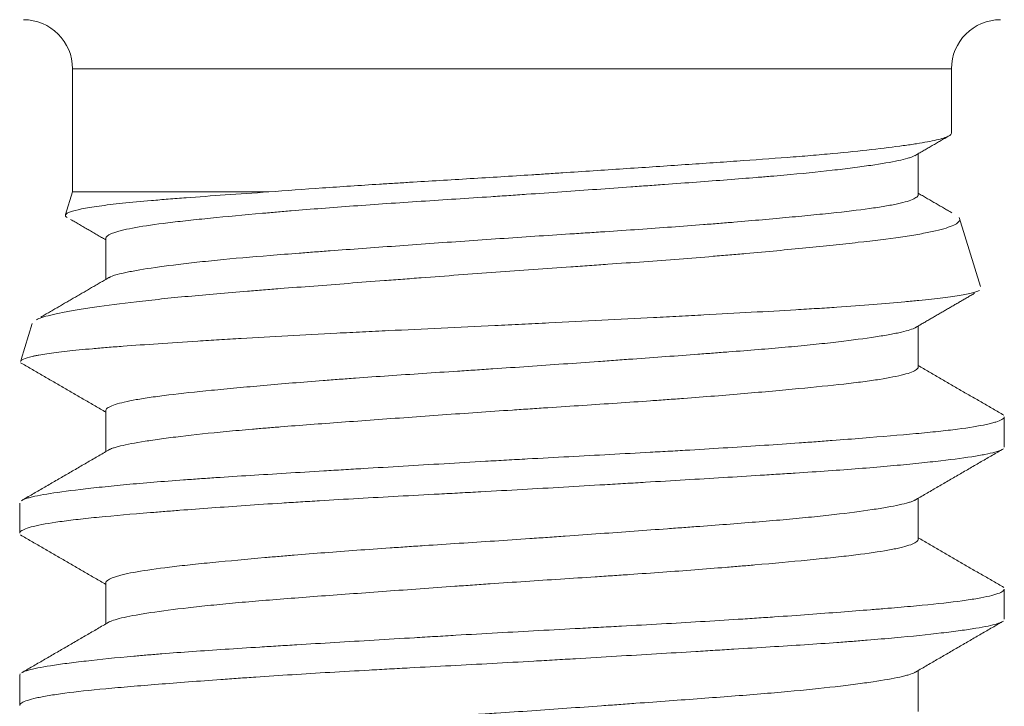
# Model space of a CAD drawing. Header units: millimetres. Extents: x 28 to 2257, y 19 to 785.
# Tile 51 of 55: x 1655.35 to 1659.35, y 393.42 to 396.21. Entities that reach past the tile are written whole.
import ezdxf

# ---------------------------------------------------------------- set-up
doc = ezdxf.new("R2010")
doc.units = ezdxf.units.MM
doc.layers.add('1', color=7, linetype='Continuous', true_color=0xffffff)

msp = doc.modelspace()

# ---------------------------------------------------------------- linework, layer by layer
at = {"layer": '1', "color": 155, "linetype": 'Continuous', "lineweight": 18}
for p, q in [((1655.5679, 396.0075), (1655.5679, 395.5075)), ((1659.1384, 396.0075), (1655.5679, 396.0075)), ((1659.1384, 395.7474), (1659.1384, 396.0075)), ((1659.0032, 395.4959), (1659.0032, 395.6626)), ((1655.5679, 395.5075), (1655.5397, 395.4155)), ((1655.5679, 395.5075), (1656.3649, 395.5075)), ((1659.2565, 395.1228), (1659.1704, 395.4034)), ((1655.7032, 395.3192), (1655.7032, 395.1522)), ((1655.4041, 394.9734), (1655.3591, 394.8268)), ((1659.0032, 394.7956), (1659.0032, 394.9626)), ((1655.7032, 394.6193), (1655.7032, 394.4522)), ((1659.3532, 394.471), (1659.3532, 394.5937)), ((1659.0032, 394.0961), (1659.0032, 394.2626)), ((1655.3532, 394.2434), (1655.3532, 394.1213)), ((1655.7032, 393.9189), (1655.7032, 393.7522)), ((1659.3532, 393.7715), (1659.3532, 393.8937)), ((1655.3532, 393.5441), (1655.3551, 393.5489)), ((1655.3532, 393.5438), (1655.3532, 393.4211)), ((1659.0032, 393.3956), (1659.0032, 393.5626))]:
    msp.add_line(p, q, dxfattribs=at)
for centre, start, end in [((1655.3679, 396.0075), 0, 90), ((1659.3384, 396.0075), 90, 180)]:
    msp.add_arc(centre, 0.2, start, end, dxfattribs=at)
for points, knots in [([(1659.1384, 395.7469), (1659.1384, 395.745), (1659.1377, 395.7431), (1659.134, 395.7387), (1659.1304, 395.7362), (1659.1228, 395.7324), (1659.1199, 395.7312), (1659.1133, 395.7287), (1659.1097, 395.7274), (1659.0897, 395.7212), (1659.0682, 395.7162), (1659.0275, 395.7086), (1659.0051, 395.7048), (1658.9795, 395.7008), (1658.9617, 395.6982), (1658.9525, 395.6969), (1658.9045, 395.6902), (1658.8181, 395.6794), (1658.7132, 395.6686), (1658.6416, 395.662), (1658.627, 395.6607), (1658.5972, 395.658), (1658.5819, 395.6567), (1658.5356, 395.6528), (1658.5039, 395.6503), (1658.4064, 395.6428), (1658.338, 395.6378), (1658.2306, 395.6303), (1658.194, 395.6277), (1658.1191, 395.6226), (1658.0807, 395.62), (1657.9645, 395.6121), (1657.8065, 395.6015), (1657.6427, 395.5906), (1657.5384, 395.5838), (1657.5174, 395.5824), (1657.4754, 395.5797), (1657.4545, 395.5783), (1657.3917, 395.5743), (1657.3499, 395.5717), (1657.225, 395.564), (1657.1422, 395.559), (1657.0187, 395.5515), (1656.9776, 395.549), (1656.9162, 395.5453), (1656.8958, 395.544), (1656.8553, 395.5415), (1656.8352, 395.5402), (1656.7354, 395.5339), (1656.658, 395.5287), (1656.5079, 395.5183), (1656.4352, 395.5129), (1656.3649, 395.5075)], [0, 0, 0, 0, 0.023374, 0.023374, 0.055928, 0.055928, 0.072205, 0.072205, 0.088482, 0.088482, 0.153591, 0.153591, 0.186145, 0.202422, 0.202422, 0.218699, 0.218699, 0.283808, 0.348916, 0.348916, 0.365193, 0.365193, 0.38147, 0.38147, 0.414024, 0.414024, 0.479133, 0.479133, 0.511687, 0.511687, 0.544241, 0.544241, 0.60935, 0.674458, 0.674458, 0.690735, 0.690735, 0.707012, 0.707012, 0.739566, 0.739566, 0.804675, 0.804675, 0.837229, 0.837229, 0.853506, 0.853506, 0.869783, 0.869783, 0.934892, 0.934892, 1, 1, 1, 1]), ([(1658.9924, 395.6563), (1658.9908, 395.6554), (1658.9891, 395.6545), (1658.9838, 395.6521), (1658.98, 395.6505), (1658.9712, 395.6474), (1658.9662, 395.6458), (1658.9499, 395.6411), (1658.9371, 395.638), (1658.8928, 395.6286), (1658.8555, 395.6222), (1658.7878, 395.6122), (1658.7631, 395.6089), (1658.7107, 395.6022), (1658.6829, 395.5988), (1658.5947, 395.5888), (1658.5296, 395.5822), (1658.4401, 395.5742), (1658.4218, 395.5726), (1658.3845, 395.5695), (1658.3655, 395.5679), (1658.308, 395.5632), (1658.2685, 395.5601), (1658.147, 395.5507), (1658.0619, 395.5444), (1657.9501, 395.5363), (1657.9274, 395.5346), (1657.8819, 395.5313), (1657.8591, 395.5296), (1657.7902, 395.5247), (1657.7439, 395.5213), (1657.6039, 395.5113), (1657.5089, 395.5045), (1657.3882, 395.4962), (1657.364, 395.4945), (1657.3158, 395.4913), (1657.2918, 395.4897), (1657.2199, 395.4849), (1657.1723, 395.4818), (1657.0305, 395.4725), (1656.9371, 395.4664), (1656.7989, 395.4568), (1656.7538, 395.4536), (1656.6656, 395.4472), (1656.5793, 395.4407), (1656.4763, 395.4324), (1656.4167, 395.4274), (1656.3774, 395.424), (1656.358, 395.4223), (1656.2627, 395.4138), (1656.1926, 395.4073), (1656.0966, 395.3978), (1656.0509, 395.3931), (1656.0086, 395.3884), (1655.9812, 395.3852), (1655.9679, 395.3837), (1655.9038, 395.3758), (1655.8603, 395.3695), (1655.8064, 395.3598), (1655.7823, 395.3549), (1655.7626, 395.3498), (1655.7504, 395.3465), (1655.7448, 395.3448), (1655.7196, 395.3363), (1655.7078, 395.3296), (1655.7035, 395.3215), (1655.7031, 395.3199), (1655.7032, 395.3184)], [0, 0, 0, 0, 0.008287, 0.008287, 0.022675, 0.022675, 0.037063, 0.037063, 0.065838, 0.065838, 0.123389, 0.123389, 0.152164, 0.152164, 0.180939, 0.180939, 0.23849, 0.23849, 0.252878, 0.252878, 0.267265, 0.267265, 0.296041, 0.296041, 0.353591, 0.353591, 0.367979, 0.367979, 0.382366, 0.382366, 0.411142, 0.411142, 0.468692, 0.468692, 0.48308, 0.48308, 0.497468, 0.497468, 0.526243, 0.526243, 0.583794, 0.583794, 0.612569, 0.612569, 0.641344, 0.67012, 0.684507, 0.684507, 0.698895, 0.698895, 0.756446, 0.756446, 0.785221, 0.799609, 0.799609, 0.813996, 0.813996, 0.871547, 0.871547, 0.900322, 0.91471, 0.91471, 0.929098, 0.929098, 0.986648, 0.986648, 1, 1, 1, 1]), ([(1656.3649, 395.5075), (1656.303, 395.5034), (1656.2441, 395.4994), (1656.1323, 395.4915), (1656.0794, 395.4876), (1656.0046, 395.4819), (1655.9804, 395.4801), (1655.9335, 395.4763), (1655.9108, 395.4745), (1655.8457, 395.4689), (1655.767, 395.4616), (1655.7035, 395.454), (1655.6618, 395.4482), (1655.6489, 395.4463), (1655.625, 395.4423), (1655.6142, 395.4404), (1655.585, 395.4344), (1655.5547, 395.4264), (1655.5417, 395.4186), (1655.5386, 395.4128), (1655.5387, 395.4109), (1655.5409, 395.4073), (1655.543, 395.4056), (1655.5459, 395.4039)], [0, 0, 0, 0, 0.11162, 0.11162, 0.223239, 0.223239, 0.279049, 0.279049, 0.334859, 0.334859, 0.446478, 0.558098, 0.558098, 0.613908, 0.613908, 0.669718, 0.669718, 0.781337, 0.892957, 0.892957, 0.948767, 0.948767, 1, 1, 1, 1]), ([(1655.7148, 395.1591), (1655.7226, 395.1634), (1655.7343, 395.1676), (1655.761, 395.1749), (1655.7808, 395.1796), (1655.8051, 395.1843), (1655.8224, 395.1875), (1655.8316, 395.1892), (1655.8797, 395.1973), (1655.9254, 395.2038), (1656.0042, 395.2138), (1656.0462, 395.2188), (1656.0921, 395.2238), (1656.1237, 395.2271), (1656.1399, 395.2288), (1656.2225, 395.237), (1656.2939, 395.2432), (1656.4085, 395.2525), (1656.4677, 395.2571), (1656.5298, 395.2619), (1656.5719, 395.265), (1656.5932, 395.2666), (1656.7004, 395.2746), (1656.7889, 395.281), (1656.9256, 395.2909), (1656.9718, 395.2943), (1657.0656, 395.301), (1657.1134, 395.3044), (1657.2561, 395.3145), (1657.3512, 395.321), (1657.4937, 395.3305), (1657.5412, 395.3336), (1657.6124, 395.3382), (1657.6362, 395.3398), (1657.6835, 395.3429), (1657.707, 395.3445), (1657.8235, 395.3522), (1657.9138, 395.3584), (1658.0452, 395.3681), (1658.0883, 395.3713), (1658.1518, 395.3763), (1658.1728, 395.3779), (1658.2142, 395.3813), (1658.2345, 395.3829), (1658.3346, 395.3913), (1658.4094, 395.398), (1658.5139, 395.4078), (1658.5474, 395.411), (1658.5957, 395.4158), (1658.6114, 395.4173), (1658.642, 395.4205), (1658.6568, 395.422), (1658.7286, 395.4298), (1658.779, 395.436), (1658.8441, 395.4455), (1658.864, 395.4487), (1658.8912, 395.4536), (1658.8998, 395.4552), (1658.9158, 395.4585), (1658.9233, 395.4601), (1658.9584, 395.4684), (1658.9784, 395.4751), (1658.9932, 395.4835), (1658.9957, 395.4851), (1658.9996, 395.4885), (1659.0011, 395.4901), (1659.0027, 395.493), (1659.0031, 395.4943), (1659.0032, 395.4955)], [0, 0, 0, 0, 0.039595, 0.039595, 0.06837, 0.082758, 0.082758, 0.097145, 0.097145, 0.154696, 0.154696, 0.183471, 0.197859, 0.197859, 0.212247, 0.212247, 0.269797, 0.269797, 0.298573, 0.31296, 0.31296, 0.327348, 0.327348, 0.384899, 0.384899, 0.413674, 0.413674, 0.442449, 0.442449, 0.5, 0.5, 0.528775, 0.528775, 0.543163, 0.543163, 0.557551, 0.557551, 0.615101, 0.615101, 0.643877, 0.643877, 0.658264, 0.658264, 0.672652, 0.672652, 0.730203, 0.730203, 0.758978, 0.758978, 0.773366, 0.773366, 0.787753, 0.787753, 0.845304, 0.845304, 0.874079, 0.874079, 0.888467, 0.888467, 0.902855, 0.902855, 0.960405, 0.960405, 0.974793, 0.974793, 0.98918, 0.98918, 1, 1, 1, 1]), ([(1655.4209, 394.9883), (1655.4268, 394.9912), (1655.4342, 394.9942), (1655.4633, 395.0038), (1655.4913, 395.0106), (1655.5455, 395.0211), (1655.5653, 395.0247), (1655.6086, 395.0318), (1655.6319, 395.0354), (1655.7072, 395.0463), (1655.7642, 395.0537), (1655.8442, 395.0631), (1655.8607, 395.065), (1655.8944, 395.0687), (1655.9116, 395.0706), (1655.964, 395.0761), (1656.0003, 395.0797), (1656.1131, 395.0903), (1656.1933, 395.0972), (1656.3002, 395.1058), (1656.3219, 395.1076), (1656.366, 395.1111), (1656.3884, 395.1128), (1656.4558, 395.1181), (1656.5015, 395.1216), (1656.6406, 395.1324), (1656.7362, 395.1397), (1656.8593, 395.149), (1656.8841, 395.1509), (1656.934, 395.1547), (1656.9593, 395.1567), (1657.035, 395.1624), (1657.0855, 395.1663), (1657.2372, 395.1777), (1657.3385, 395.1851), (1657.4906, 395.1958), (1657.5413, 395.1994), (1657.6175, 395.2047), (1657.6428, 395.2065), (1657.693, 395.21), (1657.7179, 395.2117), (1657.8416, 395.2205), (1657.938, 395.2275), (1658.0786, 395.2384), (1658.1248, 395.2421), (1658.193, 395.2477), (1658.2157, 395.2496), (1658.2601, 395.2534), (1658.2821, 395.2553), (1658.39, 395.2649), (1658.4712, 395.2726), (1658.5853, 395.284), (1658.622, 395.2878), (1658.6752, 395.2935), (1658.6927, 395.2953), (1658.7267, 395.299), (1658.7433, 395.3009), (1658.8238, 395.3099), (1658.8812, 395.317), (1658.9567, 395.3278), (1658.9801, 395.3314), (1659.0232, 395.3388), (1659.043, 395.3426), (1659.0958, 395.354), (1659.1226, 395.3617), (1659.1505, 395.3735), (1659.1577, 395.3774), (1659.1655, 395.3833), (1659.1675, 395.3853), (1659.1706, 395.3892), (1659.1715, 395.3912), (1659.1724, 395.395), (1659.1724, 395.3968), (1659.1718, 395.3986)], [0, 0, 0, 0, 0.023504, 0.023504, 0.077045, 0.077045, 0.103815, 0.103815, 0.130585, 0.130585, 0.184125, 0.184125, 0.19751, 0.19751, 0.210895, 0.210895, 0.237666, 0.237666, 0.291206, 0.291206, 0.304591, 0.304591, 0.317976, 0.317976, 0.344746, 0.344746, 0.398287, 0.398287, 0.411672, 0.411672, 0.425057, 0.425057, 0.451827, 0.451827, 0.505367, 0.505367, 0.532138, 0.532138, 0.545523, 0.545523, 0.558908, 0.558908, 0.612448, 0.612448, 0.639218, 0.639218, 0.652603, 0.652603, 0.665988, 0.665988, 0.719529, 0.719529, 0.746299, 0.746299, 0.759684, 0.759684, 0.773069, 0.773069, 0.82661, 0.82661, 0.85338, 0.85338, 0.88015, 0.88015, 0.93369, 0.93369, 0.96046, 0.96046, 0.973846, 0.973846, 0.987231, 0.987231, 1, 1, 1, 1]), ([(1659.2521, 395.1071), (1659.2501, 395.106), (1659.2478, 395.1049), (1659.2407, 395.1021), (1659.2326, 395.0995), (1659.2222, 395.0969), (1659.2147, 395.0952), (1659.2106, 395.0943), (1659.1893, 395.09), (1659.1683, 395.0865), (1659.1187, 395.0794), (1659.0901, 395.0758), (1659.0415, 395.0704), (1659.0158, 395.0676), (1658.9879, 395.0648), (1658.9688, 395.0629), (1658.959, 395.062), (1658.9091, 395.0573), (1658.866, 395.0535), (1658.7737, 395.0462), (1658.7245, 395.0426), (1658.6461, 395.0373), (1658.6057, 395.0347), (1658.5635, 395.0321), (1658.535, 395.0304), (1658.5206, 395.0295), (1658.4478, 395.0252), (1658.3273, 395.0184), (1658.1989, 395.0115), (1658.0997, 395.0062), (1658.0661, 395.0044), (1657.998, 395.0008), (1657.9633, 394.9989), (1657.8589, 394.9934), (1657.7182, 394.986), (1657.5747, 394.9786), (1657.4661, 394.9731), (1657.4297, 394.9713), (1657.3566, 394.9677), (1657.3198, 394.9659), (1657.2099, 394.9607), (1657.0647, 394.9539), (1656.9222, 394.9473), (1656.8164, 394.9422), (1656.7812, 394.9405), (1656.7114, 394.9371), (1656.6765, 394.9354), (1656.5735, 394.9301), (1656.44, 394.9231), (1656.3143, 394.9159), (1656.223, 394.9104), (1656.178, 394.9077), (1656.1342, 394.9049), (1656.1052, 394.9031), (1656.0908, 394.9022), (1656.0201, 394.8976), (1655.9666, 394.8941), (1655.8656, 394.8872), (1655.8181, 394.8839), (1655.7513, 394.8789), (1655.719, 394.8764), (1655.6884, 394.8739), (1655.6684, 394.8722), (1655.6586, 394.8713), (1655.6107, 394.8671), (1655.5417, 394.8603), (1655.4874, 394.8534), (1655.4521, 394.848), (1655.4358, 394.8453), (1655.4216, 394.8426), (1655.4126, 394.8408), (1655.4084, 394.8399), (1655.3883, 394.8353), (1655.3764, 394.8317), (1655.3615, 394.8249), (1655.3576, 394.8218), (1655.3567, 394.8188)], [0, 0, 0, 0, 0.011695, 0.011695, 0.030085, 0.039279, 0.039279, 0.048474, 0.048474, 0.085252, 0.085252, 0.12203, 0.12203, 0.140419, 0.149614, 0.149614, 0.158808, 0.158808, 0.195587, 0.195587, 0.232365, 0.232365, 0.250754, 0.259949, 0.259949, 0.269143, 0.269143, 0.305921, 0.3427, 0.3427, 0.361089, 0.361089, 0.379478, 0.379478, 0.416256, 0.453034, 0.453034, 0.471423, 0.471423, 0.489812, 0.489812, 0.526591, 0.563369, 0.563369, 0.581758, 0.581758, 0.600147, 0.600147, 0.636925, 0.673704, 0.673704, 0.692093, 0.701287, 0.701287, 0.710482, 0.710482, 0.74726, 0.74726, 0.784038, 0.784038, 0.802427, 0.811622, 0.811622, 0.820816, 0.820816, 0.857595, 0.894373, 0.894373, 0.912762, 0.921957, 0.921957, 0.931151, 0.931151, 0.967929, 0.967929, 1, 1, 1, 1]), ([(1658.9931, 394.9567), (1658.9916, 394.9558), (1658.9899, 394.9549), (1658.9751, 394.9478), (1658.954, 394.9417), (1658.9173, 394.9338), (1658.9094, 394.9322), (1658.8927, 394.929), (1658.8838, 394.9273), (1658.8559, 394.9225), (1658.8355, 394.9193), (1658.7688, 394.9094), (1658.7171, 394.9027), (1658.6432, 394.8943), (1658.628, 394.8926), (1658.5968, 394.8893), (1658.5809, 394.8876), (1658.5321, 394.8827), (1658.4981, 394.8794), (1658.3921, 394.8699), (1658.3159, 394.8638), (1658.2136, 394.8559), (1658.1929, 394.8543), (1658.1511, 394.8511), (1658.13, 394.8495), (1658.0661, 394.8448), (1657.9793, 394.8384), (1657.8669, 394.8302), (1657.7977, 394.8252), (1657.7512, 394.8218), (1657.7277, 394.8201), (1657.6095, 394.8117), (1657.5145, 394.8049), (1657.3714, 394.795), (1657.3236, 394.7918), (1657.2518, 394.787), (1657.2278, 394.7855), (1657.1797, 394.7823), (1657.1556, 394.7807), (1657.036, 394.7729), (1656.9427, 394.7667), (1656.8062, 394.7573), (1656.7388, 394.7526), (1656.6728, 394.7477), (1656.6291, 394.7444), (1656.6074, 394.7427), (1656.5007, 394.7345), (1656.4203, 394.7278), (1656.3069, 394.7178), (1656.252, 394.7128), (1656.1999, 394.7078), (1656.1658, 394.7046), (1656.1491, 394.7029), (1656.0681, 394.695), (1656.0102, 394.6888), (1655.9335, 394.6795), (1655.9096, 394.6763), (1655.8765, 394.6715), (1655.8658, 394.6699), (1655.8455, 394.6667), (1655.8359, 394.6651), (1655.7902, 394.6569), (1655.7618, 394.6503), (1655.7312, 394.6402), (1655.7229, 394.6369), (1655.7137, 394.6318), (1655.7111, 394.6301), (1655.707, 394.6267), (1655.7055, 394.6251), (1655.7036, 394.6219), (1655.7032, 394.6203), (1655.7032, 394.6188)], [0, 0, 0, 0, 0.008287, 0.008287, 0.065838, 0.065838, 0.080226, 0.080226, 0.094613, 0.094613, 0.123389, 0.123389, 0.180939, 0.180939, 0.195327, 0.195327, 0.209715, 0.209715, 0.23849, 0.23849, 0.296041, 0.296041, 0.310428, 0.310428, 0.324816, 0.324816, 0.353591, 0.382366, 0.396754, 0.396754, 0.411142, 0.411142, 0.468692, 0.468692, 0.497468, 0.497468, 0.511855, 0.511855, 0.526243, 0.526243, 0.583794, 0.583794, 0.612569, 0.626957, 0.626957, 0.641344, 0.641344, 0.698895, 0.698895, 0.72767, 0.742058, 0.742058, 0.756446, 0.756446, 0.813996, 0.813996, 0.842772, 0.842772, 0.857159, 0.857159, 0.871547, 0.871547, 0.929098, 0.929098, 0.957873, 0.957873, 0.972261, 0.972261, 0.986648, 0.986648, 1, 1, 1, 1]), ([(1655.7155, 394.4594), (1655.7195, 394.4616), (1655.7282, 394.4653), (1655.7398, 394.469), (1655.7505, 394.4721), (1655.7565, 394.4737), (1655.7885, 394.4815), (1655.8218, 394.4878), (1655.883, 394.4975), (1655.9164, 394.5024), (1655.954, 394.5074), (1655.9801, 394.5108), (1655.9937, 394.5124), (1656.0631, 394.5208), (1656.1248, 394.5275), (1656.2262, 394.5371), (1656.2791, 394.5419), (1656.3354, 394.5466), (1656.3738, 394.5497), (1656.3933, 394.5513), (1656.4918, 394.5591), (1656.5745, 394.5653), (1656.704, 394.5748), (1656.7481, 394.578), (1656.8382, 394.5846), (1656.8844, 394.588), (1657.0233, 394.598), (1657.117, 394.6047), (1657.2592, 394.6147), (1657.3069, 394.618), (1657.3788, 394.6228), (1657.403, 394.6244), (1657.451, 394.6276), (1657.475, 394.6292), (1657.5942, 394.637), (1657.6878, 394.6431), (1657.8258, 394.6524), (1657.8714, 394.6556), (1657.9391, 394.6604), (1657.9616, 394.662), (1658.006, 394.6652), (1658.028, 394.6668), (1658.1363, 394.6749), (1658.2187, 394.6815), (1658.3359, 394.6915), (1658.3739, 394.6948), (1658.4293, 394.6999), (1658.4474, 394.7015), (1658.4829, 394.7048), (1658.5002, 394.7065), (1658.5848, 394.7146), (1658.6462, 394.7207), (1658.7287, 394.73), (1658.7546, 394.7331), (1658.7909, 394.7379), (1658.8026, 394.7395), (1658.8249, 394.7426), (1658.8356, 394.7442), (1658.8864, 394.7522), (1658.9194, 394.7587), (1658.9572, 394.7686), (1658.9678, 394.772), (1658.9851, 394.7788), (1658.9916, 394.7822), (1659.0007, 394.789), (1659.0031, 394.7925), (1659.0032, 394.7959)], [0, 0, 0, 0, 0.020028, 0.034415, 0.034415, 0.048803, 0.048803, 0.106354, 0.106354, 0.135129, 0.149517, 0.149517, 0.163904, 0.163904, 0.221455, 0.221455, 0.25023, 0.264618, 0.264618, 0.279006, 0.279006, 0.336556, 0.336556, 0.365331, 0.365331, 0.394107, 0.394107, 0.451657, 0.451657, 0.480433, 0.480433, 0.49482, 0.49482, 0.509208, 0.509208, 0.566759, 0.566759, 0.595534, 0.595534, 0.609922, 0.609922, 0.624309, 0.624309, 0.68186, 0.68186, 0.710635, 0.710635, 0.725023, 0.725023, 0.739411, 0.739411, 0.796961, 0.796961, 0.825737, 0.825737, 0.840124, 0.840124, 0.854512, 0.854512, 0.912063, 0.912063, 0.940838, 0.940838, 0.969613, 0.969613, 1, 1, 1, 1]), ([(1655.3643, 394.2555), (1655.3683, 394.2576), (1655.3736, 394.2596), (1655.3846, 394.2632), (1655.3898, 394.2647), (1655.4014, 394.2677), (1655.4206, 394.2722), (1655.4448, 394.2767), (1655.4999, 394.2859), (1655.5454, 394.2921), (1655.6137, 394.3002), (1655.6279, 394.3019), (1655.6573, 394.3051), (1655.7028, 394.3101), (1655.7525, 394.315), (1655.8572, 394.3247), (1655.9343, 394.3311), (1656.04, 394.3388), (1656.0617, 394.3404), (1656.1055, 394.3434), (1656.1722, 394.348), (1656.2417, 394.3524), (1656.3843, 394.3614), (1656.4842, 394.3675), (1656.6154, 394.3754), (1656.6419, 394.3771), (1656.6952, 394.3803), (1656.7755, 394.3851), (1656.8569, 394.39), (1657.0211, 394.3998), (1657.1325, 394.4064), (1657.2743, 394.4146), (1657.3027, 394.4162), (1657.3594, 394.4194), (1657.4442, 394.4241), (1657.5284, 394.4286), (1657.6956, 394.4376), (1657.8059, 394.4435), (1657.9422, 394.4511), (1657.9694, 394.4526), (1658.0231, 394.4557), (1658.1028, 394.4603), (1658.1801, 394.465), (1658.3314, 394.4745), (1658.428, 394.481), (1658.5433, 394.4892), (1658.5661, 394.4909), (1658.6107, 394.4942), (1658.6762, 394.4991), (1658.7379, 394.5039), (1658.8561, 394.5133), (1658.9282, 394.5192), (1659.0095, 394.5268), (1659.0253, 394.5283), (1659.0557, 394.5313), (1659.0997, 394.5359), (1659.1388, 394.5404), (1659.2105, 394.5497), (1659.2498, 394.5561), (1659.2878, 394.5643), (1659.2948, 394.5659), (1659.3077, 394.5692), (1659.3251, 394.5742), (1659.3372, 394.5791), (1659.3498, 394.5864), (1659.3533, 394.5903), (1659.3532, 394.5941)], [0, 0, 0, 0, 0.019162, 0.019162, 0.033088, 0.033088, 0.047014, 0.074866, 0.074866, 0.13057, 0.13057, 0.144496, 0.144496, 0.158422, 0.186275, 0.186275, 0.241979, 0.241979, 0.255905, 0.255905, 0.269831, 0.297683, 0.297683, 0.353387, 0.353387, 0.367313, 0.367313, 0.381239, 0.409091, 0.409091, 0.464795, 0.464795, 0.478721, 0.478721, 0.492647, 0.520499, 0.520499, 0.576203, 0.576203, 0.590129, 0.590129, 0.604055, 0.631907, 0.631907, 0.687611, 0.687611, 0.701537, 0.701537, 0.715463, 0.743316, 0.743316, 0.79902, 0.79902, 0.812946, 0.812946, 0.826872, 0.854724, 0.854724, 0.910428, 0.910428, 0.924354, 0.924354, 0.93828, 0.966132, 0.966132, 1, 1, 1, 1]), ([(1659.3441, 394.4605), (1659.3377, 394.4569), (1659.3278, 394.4533), (1659.3037, 394.4468), (1659.2904, 394.4438), (1659.267, 394.4393), (1659.2586, 394.4377), (1659.2406, 394.4347), (1659.231, 394.4331), (1659.1801, 394.4253), (1659.131, 394.419), (1659.0452, 394.4093), (1659.0145, 394.406), (1658.9655, 394.4011), (1658.9486, 394.3995), (1658.9138, 394.3962), (1658.8959, 394.3945), (1658.8039, 394.3863), (1658.7239, 394.3801), (1658.5948, 394.371), (1658.5503, 394.368), (1658.4811, 394.3635), (1658.4577, 394.362), (1658.4101, 394.359), (1658.3858, 394.3575), (1658.263, 394.3498), (1658.1612, 394.3437), (1658.0036, 394.3342), (1657.9502, 394.331), (1657.8689, 394.3261), (1657.8415, 394.3245), (1657.7865, 394.3212), (1657.7586, 394.3195), (1657.619, 394.3112), (1657.5071, 394.3046), (1657.3388, 394.2951), (1657.2826, 394.292), (1657.1982, 394.2874), (1657.1701, 394.2859), (1657.1137, 394.2829), (1657.0855, 394.2813), (1656.9449, 394.2738), (1656.8354, 394.2679), (1656.6754, 394.2588), (1656.6228, 394.2557), (1656.545, 394.251), (1656.5192, 394.2494), (1656.4681, 394.2463), (1656.4427, 394.2446), (1656.317, 394.2366), (1656.2224, 394.23), (1656.089, 394.2202), (1656.0459, 394.217), (1655.9835, 394.2122), (1655.9631, 394.2106), (1655.9229, 394.2074), (1655.9032, 394.2058), (1655.8067, 394.1981), (1655.7377, 394.1921), (1655.6459, 394.1831), (1655.6173, 394.1801), (1655.5773, 394.1755), (1655.5645, 394.174), (1655.5398, 394.1709), (1655.528, 394.1693), (1655.4717, 394.1614), (1655.4361, 394.155), (1655.3964, 394.1452), (1655.3855, 394.1419), (1655.3725, 394.137), (1655.3688, 394.1353), (1655.3625, 394.132), (1655.3599, 394.1304), (1655.3547, 394.126), (1655.3531, 394.1233), (1655.3532, 394.1207)], [0, 0, 0, 0, 0.033304, 0.033304, 0.061057, 0.061057, 0.074933, 0.074933, 0.08881, 0.08881, 0.144316, 0.144316, 0.172069, 0.172069, 0.185946, 0.185946, 0.199822, 0.199822, 0.255329, 0.255329, 0.283082, 0.283082, 0.296958, 0.296958, 0.310835, 0.310835, 0.366341, 0.366341, 0.394094, 0.394094, 0.407971, 0.407971, 0.421847, 0.421847, 0.477353, 0.477353, 0.505107, 0.505107, 0.518983, 0.518983, 0.53286, 0.53286, 0.588366, 0.588366, 0.616119, 0.616119, 0.629996, 0.629996, 0.643872, 0.643872, 0.699378, 0.699378, 0.727131, 0.727131, 0.741008, 0.741008, 0.754885, 0.754885, 0.810391, 0.810391, 0.838144, 0.838144, 0.85202, 0.85202, 0.865897, 0.865897, 0.921403, 0.921403, 0.949156, 0.949156, 0.963033, 0.963033, 0.976909, 0.976909, 1, 1, 1, 1]), ([(1658.9929, 394.2566), (1658.9917, 394.2559), (1658.9904, 394.2552), (1658.9858, 394.2529), (1658.9821, 394.2514), (1658.9737, 394.2482), (1658.969, 394.2467), (1658.9534, 394.242), (1658.9286, 394.2358), (1658.8959, 394.2295), (1658.8592, 394.2231), (1658.8389, 394.2198), (1658.7718, 394.2098), (1658.7202, 394.2031), (1658.6331, 394.1931), (1658.587, 394.1881), (1658.5372, 394.1832), (1658.5031, 394.1799), (1658.4856, 394.1783), (1658.3965, 394.1703), (1658.3205, 394.1641), (1658.1997, 394.1548), (1658.1376, 394.1501), (1658.0728, 394.1453), (1658.0291, 394.1421), (1658.0069, 394.1404), (1657.8955, 394.1323), (1657.8043, 394.1257), (1657.6644, 394.1156), (1657.5938, 394.1105), (1657.5219, 394.1055), (1657.4737, 394.1021), (1657.4496, 394.1004), (1657.3293, 394.0921), (1657.2338, 394.0858), (1657.0917, 394.0765), (1657.0445, 394.0734), (1656.974, 394.0687), (1656.9505, 394.0672), (1656.9037, 394.064), (1656.8806, 394.0624), (1656.7659, 394.0545), (1656.6776, 394.0482), (1656.5503, 394.0383), (1656.5088, 394.035), (1656.4478, 394.03), (1656.4276, 394.0283), (1656.388, 394.0249), (1656.3686, 394.0232), (1656.2733, 394.0148), (1656.2028, 394.0082), (1656.1058, 393.9987), (1656.0748, 393.9955), (1656.0307, 393.9908), (1656.0163, 393.9892), (1655.9886, 393.9861), (1655.9752, 393.9845), (1655.9107, 393.9767), (1655.8665, 393.9704), (1655.8114, 393.9607), (1655.7948, 393.9574), (1655.7729, 393.9524), (1655.7661, 393.9507), (1655.7536, 393.9474), (1655.7479, 393.9457), (1655.7218, 393.9373), (1655.7092, 393.9306), (1655.7036, 393.922), (1655.703, 393.92), (1655.7032, 393.9181)], [0, 0, 0, 0, 0.006434, 0.006434, 0.020795, 0.020795, 0.035156, 0.035156, 0.063879, 0.092601, 0.092601, 0.121324, 0.121324, 0.178768, 0.178768, 0.207491, 0.221852, 0.221852, 0.236213, 0.236213, 0.293658, 0.293658, 0.322381, 0.336742, 0.336742, 0.351103, 0.351103, 0.408548, 0.408548, 0.43727, 0.451631, 0.451631, 0.465993, 0.465993, 0.523437, 0.523437, 0.55216, 0.55216, 0.566521, 0.566521, 0.580882, 0.580882, 0.638327, 0.638327, 0.66705, 0.66705, 0.681411, 0.681411, 0.695772, 0.695772, 0.753217, 0.753217, 0.781939, 0.781939, 0.796301, 0.796301, 0.810662, 0.810662, 0.868107, 0.868107, 0.896829, 0.896829, 0.91119, 0.91119, 0.925551, 0.925551, 0.982996, 0.982996, 1, 1, 1, 1]), ([(1655.7163, 393.7598), (1655.7164, 393.7599), (1655.7165, 393.7599), (1655.7288, 393.7662), (1655.7492, 393.7724), (1655.7915, 393.7817), (1655.8156, 393.7864), (1655.8442, 393.7913), (1655.8643, 393.7946), (1655.8748, 393.7962), (1655.9298, 393.8044), (1655.9805, 393.8111), (1656.0666, 393.821), (1656.1122, 393.826), (1656.1616, 393.831), (1656.1954, 393.8342), (1656.2127, 393.8358), (1656.3006, 393.8438), (1656.3757, 393.85), (1656.4955, 393.8593), (1656.5366, 393.8624), (1656.6212, 393.8687), (1656.6649, 393.8719), (1656.7972, 393.8816), (1656.8876, 393.8882), (1657.0267, 393.8982), (1657.0736, 393.9016), (1657.1448, 393.9066), (1657.1687, 393.9083), (1657.2166, 393.9117), (1657.2405, 393.9134), (1657.36, 393.9216), (1657.4551, 393.9279), (1657.5969, 393.9372), (1657.644, 393.9403), (1657.7145, 393.945), (1657.7381, 393.9465), (1657.7847, 393.9497), (1657.8077, 393.9512), (1657.9222, 393.9591), (1658.0104, 393.9654), (1658.1381, 393.9752), (1658.1798, 393.9785), (1658.2411, 393.9835), (1658.2614, 393.9852), (1658.3011, 393.9885), (1658.3206, 393.9902), (1658.4162, 393.9985), (1658.4872, 394.0051), (1658.5854, 394.0147), (1658.6168, 394.0178), (1658.6616, 394.0226), (1658.6762, 394.0241), (1658.7043, 394.0273), (1658.7178, 394.0288), (1658.7835, 394.0366), (1658.8287, 394.0428), (1658.8857, 394.0525), (1658.9029, 394.0557), (1658.9334, 394.0624), (1658.9466, 394.0657), (1658.9799, 394.0757), (1658.994, 394.0824), (1659.0015, 394.0907), (1659.0024, 394.0923), (1659.003, 394.0945), (1659.0031, 394.0951), (1659.0032, 394.0957)], [0, 0, 0, 0, 0.000461, 0.000461, 0.058118, 0.058118, 0.086946, 0.101361, 0.101361, 0.115775, 0.115775, 0.173432, 0.173432, 0.20226, 0.216674, 0.216674, 0.231089, 0.231089, 0.288745, 0.288745, 0.317574, 0.317574, 0.346402, 0.346402, 0.404059, 0.404059, 0.432887, 0.432887, 0.447302, 0.447302, 0.461716, 0.461716, 0.519373, 0.519373, 0.548201, 0.548201, 0.562615, 0.562615, 0.57703, 0.57703, 0.634686, 0.634686, 0.663515, 0.663515, 0.677929, 0.677929, 0.692343, 0.692343, 0.75, 0.75, 0.778828, 0.778828, 0.793243, 0.793243, 0.807657, 0.807657, 0.865314, 0.865314, 0.894142, 0.894142, 0.92297, 0.92297, 0.980627, 0.980627, 0.995042, 0.995042, 1, 1, 1, 1]), ([(1655.364, 393.5553), (1655.3698, 393.5583), (1655.3779, 393.5613), (1655.4092, 393.5702), (1655.4394, 393.5761), (1655.4888, 393.5839), (1655.4993, 393.5854), (1655.5214, 393.5886), (1655.5561, 393.5933), (1655.5953, 393.5981), (1655.6799, 393.6078), (1655.7443, 393.6144), (1655.835, 393.6226), (1655.8537, 393.6242), (1655.8919, 393.6274), (1655.9114, 393.629), (1655.9709, 393.6338), (1656.0121, 393.6368), (1656.1403, 393.6459), (1656.2316, 393.6518), (1656.3534, 393.6595), (1656.3782, 393.661), (1656.4281, 393.6641), (1656.5037, 393.6687), (1656.5811, 393.6734), (1656.7383, 393.6829), (1656.8462, 393.6894), (1656.9851, 393.6976), (1657.0131, 393.6993), (1657.0692, 393.7026), (1657.1533, 393.7076), (1657.2375, 393.7125), (1657.4058, 393.722), (1657.5181, 393.7281), (1657.6586, 393.7356), (1657.6867, 393.7371), (1657.7425, 393.7401), (1657.8257, 393.7446), (1657.9071, 393.7491), (1658.0676, 393.7582), (1658.1715, 393.7644), (1658.2974, 393.7724), (1658.3225, 393.774), (1658.3717, 393.7773), (1658.4445, 393.7822), (1658.5139, 393.7871), (1658.6482, 393.7969), (1658.732, 393.8034), (1658.8292, 393.8112), (1658.8483, 393.8127), (1658.8854, 393.8158), (1658.9395, 393.8203), (1658.989, 393.8248), (1659.0821, 393.8338), (1659.1362, 393.8398), (1659.1936, 393.8477), (1659.2046, 393.8493), (1659.2253, 393.8525), (1659.2546, 393.8573), (1659.2787, 393.8621), (1659.3199, 393.8719), (1659.3382, 393.8785), (1659.3493, 393.8867), (1659.3509, 393.8884), (1659.3526, 393.8911), (1659.353, 393.8922), (1659.3531, 393.8933)], [0, 0, 0, 0, 0.027679, 0.027679, 0.083482, 0.083482, 0.097433, 0.097433, 0.111384, 0.139286, 0.139286, 0.195089, 0.195089, 0.20904, 0.20904, 0.222991, 0.222991, 0.250893, 0.250893, 0.306696, 0.306696, 0.320647, 0.320647, 0.334598, 0.3625, 0.3625, 0.418304, 0.418304, 0.432254, 0.432254, 0.446205, 0.474107, 0.474107, 0.529911, 0.529911, 0.543862, 0.543862, 0.557812, 0.585714, 0.585714, 0.641518, 0.641518, 0.655469, 0.655469, 0.66942, 0.697321, 0.697321, 0.753125, 0.753125, 0.767076, 0.767076, 0.781027, 0.808929, 0.808929, 0.864732, 0.864732, 0.878683, 0.878683, 0.892634, 0.920536, 0.920536, 0.976339, 0.976339, 0.99029, 0.99029, 1, 1, 1, 1]), ([(1659.3438, 393.7603), (1659.3416, 393.7591), (1659.3391, 393.7579), (1659.3325, 393.7552), (1659.3282, 393.7537), (1659.3037, 393.7462), (1659.2749, 393.7403), (1659.2184, 393.7311), (1659.1974, 393.728), (1659.1624, 393.7233), (1659.1502, 393.7217), (1659.1245, 393.7185), (1659.1111, 393.7168), (1659.0416, 393.7087), (1658.9784, 393.7021), (1658.8725, 393.6924), (1658.8353, 393.6892), (1658.7767, 393.6844), (1658.7567, 393.6828), (1658.7158, 393.6797), (1658.6948, 393.6781), (1658.5881, 393.6704), (1658.4975, 393.6645), (1658.3541, 393.6555), (1658.3051, 393.6525), (1658.2295, 393.6479), (1658.204, 393.6463), (1658.1524, 393.6432), (1658.1262, 393.6416), (1657.9945, 393.6336), (1657.8869, 393.6272), (1657.7223, 393.6173), (1657.667, 393.614), (1657.5831, 393.6091), (1657.555, 393.6074), (1657.4985, 393.6042), (1657.4701, 393.6025), (1657.3282, 393.5944), (1657.2158, 393.5883), (1657.0487, 393.5794), (1656.9933, 393.5764), (1656.9105, 393.5719), (1656.8829, 393.5704), (1656.828, 393.5674), (1656.8006, 393.5659), (1656.6647, 393.5582), (1656.5602, 393.5521), (1656.4095, 393.5426), (1656.3603, 393.5393), (1656.2881, 393.5345), (1656.2643, 393.5328), (1656.2172, 393.5295), (1656.1938, 393.5279), (1656.0793, 393.5196), (1655.9946, 393.5131), (1655.8775, 393.5038), (1655.8401, 393.5007), (1655.7865, 393.4962), (1655.7691, 393.4947), (1655.7351, 393.4917), (1655.7185, 393.4901), (1655.6384, 393.4826), (1655.583, 393.4766), (1655.5126, 393.4673), (1655.4913, 393.4641), (1655.4626, 393.4593), (1655.4535, 393.4577), (1655.4365, 393.4545), (1655.4286, 393.4528), (1655.3919, 393.4446), (1655.3722, 393.438), (1655.3566, 393.4282), (1655.3537, 393.425), (1655.3532, 393.4214), (1655.3532, 393.421), (1655.3532, 393.4205)], [0, 0, 0, 0, 0.01099, 0.01099, 0.024867, 0.024867, 0.080373, 0.080373, 0.108126, 0.108126, 0.122003, 0.122003, 0.135879, 0.135879, 0.191385, 0.191385, 0.219139, 0.219139, 0.233015, 0.233015, 0.246892, 0.246892, 0.302398, 0.302398, 0.330151, 0.330151, 0.344028, 0.344028, 0.357904, 0.357904, 0.41341, 0.41341, 0.441163, 0.441163, 0.45504, 0.45504, 0.468917, 0.468917, 0.524423, 0.524423, 0.552176, 0.552176, 0.566052, 0.566052, 0.579929, 0.579929, 0.635435, 0.635435, 0.663188, 0.663188, 0.677065, 0.677065, 0.690941, 0.690941, 0.746448, 0.746448, 0.774201, 0.774201, 0.788077, 0.788077, 0.801954, 0.801954, 0.85746, 0.85746, 0.885213, 0.885213, 0.89909, 0.89909, 0.912966, 0.912966, 0.968472, 0.968472, 0.996226, 0.996226, 1, 1, 1, 1]), ([(1658.9926, 393.5564), (1658.9918, 393.5559), (1658.9908, 393.5554), (1658.9838, 393.5518), (1658.9716, 393.5472), (1658.9548, 393.5425), (1658.9425, 393.5394), (1658.9358, 393.5378), (1658.8999, 393.5299), (1658.8636, 393.5235), (1658.7979, 393.5137), (1658.7623, 393.5087), (1658.7224, 393.5037), (1658.6949, 393.5003), (1658.6806, 393.4986), (1658.6077, 393.4902), (1658.5433, 393.4836), (1658.4381, 393.474), (1658.4015, 393.4709), (1658.3255, 393.4646), (1658.2858, 393.4614), (1658.1643, 393.452), (1658.0797, 393.4458), (1657.9475, 393.4361), (1657.9025, 393.4328), (1657.8337, 393.4278), (1657.8105, 393.4261), (1657.7639, 393.4228), (1657.7405, 393.4211), (1657.6233, 393.4126), (1657.5287, 393.4059), (1657.3854, 393.396), (1657.3375, 393.3927), (1657.2651, 393.3879), (1657.2409, 393.3863), (1657.1928, 393.3832), (1657.1689, 393.3816), (1657.0498, 393.3738), (1656.9565, 393.3677), (1656.8193, 393.3582), (1656.7741, 393.3551), (1656.707, 393.3502), (1656.6848, 393.3486), (1656.641, 393.3453), (1656.6194, 393.3437), (1656.5128, 393.3354), (1656.4321, 393.3288), (1656.3176, 393.3187), (1656.2806, 393.3154), (1656.2089, 393.3087), (1656.1747, 393.3054), (1656.0771, 393.2959), (1656.0185, 393.2897), (1655.9536, 393.2819), (1655.941, 393.2803), (1655.9167, 393.2772), (1655.9049, 393.2756), (1655.8711, 393.2708), (1655.8506, 393.2676), (1655.7949, 393.2579), (1655.7657, 393.2513), (1655.7391, 393.2429), (1655.7342, 393.2412), (1655.7256, 393.2378), (1655.7218, 393.2361), (1655.7119, 393.231), (1655.7075, 393.2277), (1655.7038, 393.2224), (1655.7031, 393.2205), (1655.7032, 393.2186)], [0, 0, 0, 0, 0.004604, 0.004604, 0.033379, 0.047767, 0.047767, 0.062155, 0.062155, 0.119705, 0.119705, 0.148481, 0.162868, 0.162868, 0.177256, 0.177256, 0.234807, 0.234807, 0.263582, 0.263582, 0.292357, 0.292357, 0.349908, 0.349908, 0.378683, 0.378683, 0.393071, 0.393071, 0.407459, 0.407459, 0.465009, 0.465009, 0.493785, 0.493785, 0.508172, 0.508172, 0.52256, 0.52256, 0.58011, 0.58011, 0.608886, 0.608886, 0.623273, 0.623273, 0.637661, 0.637661, 0.695212, 0.695212, 0.723987, 0.723987, 0.752762, 0.752762, 0.810313, 0.810313, 0.824701, 0.824701, 0.839088, 0.839088, 0.867864, 0.867864, 0.925414, 0.925414, 0.939802, 0.939802, 0.95419, 0.95419, 0.982965, 0.982965, 1, 1, 1, 1])]:
    msp.add_open_spline(points, degree=3, knots=knots, dxfattribs=at)
for points, degree in [([(1658.9896, 395.6547), (1659.1236, 395.7325)], 1), ([(1659.14, 395.4229), (1659.0032, 395.5023)], 1), ([(1655.5598, 395.3959), (1655.7032, 395.3126)], 1), ([(1655.72, 395.162), (1655.5797, 395.0804), (1655.4393, 394.999)], 2), ([(1658.9895, 394.9547), (1659.111, 395.0252), (1659.2325, 395.0957)], 2), ([(1655.3568, 394.8137), (1655.53, 394.7132), (1655.7032, 394.6126)], 2), ([(1659.351, 394.6004), (1659.1771, 394.7012), (1659.0032, 394.8023)], 2), ([(1655.7199, 394.4619), (1655.54, 394.3573), (1655.3599, 394.2529)], 2), ([(1658.9895, 394.2546), (1659.1696, 394.3593), (1659.3497, 394.4637)], 2), ([(1655.3568, 394.1136), (1655.53, 394.0132), (1655.7032, 393.9126)], 2), ([(1659.351, 393.9004), (1659.1771, 394.0013), (1659.0032, 394.1023)], 2), ([(1655.7198, 393.7619), (1655.5399, 393.6573), (1655.3598, 393.5529)], 2), ([(1658.9895, 393.5546), (1659.1695, 393.6593), (1659.3497, 393.7637)], 2)]:
    msp.add_open_spline(points, degree=degree, dxfattribs=at)

doc.saveas('drawing.dxf')
